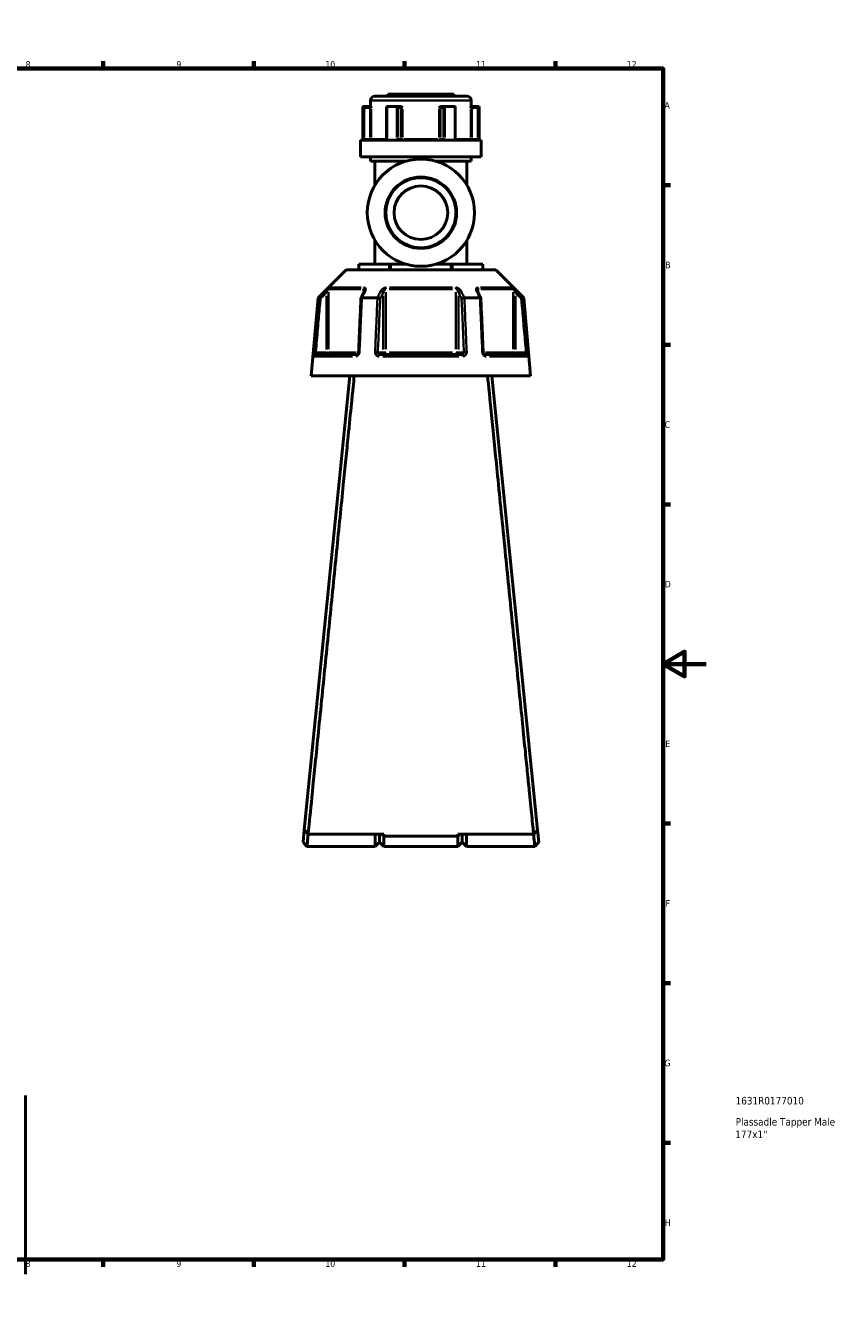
# Model space of a CAD drawing. Header units: millimetres. Extents: x 0 to 904, y 0 to 959.
# Tile 5 of 10: x 525 to 904, y 0 to 594. Entities that reach past the tile are written whole.
import ezdxf

# ---------------------------------------------------------------- set-up
doc = ezdxf.new("R2010")
doc.units = ezdxf.units.MM
for name, color, linetype, lineweight in [('Border (ANSI)', 7, 'Continuous', 70), ('Title (ISO)', 7, 'Continuous', 50), ('Visible (ANSI)', 7, 'Continuous', 50), ('Visible Narrow (ANSI)', 7, 'Continuous', 35)]:
    doc.layers.add(name, color=color, linetype=linetype, lineweight=lineweight)
doc.styles.add('Note Text (ANSI)', font='tahoma.ttf')
doc.styles.add('Note Text (ISO)', font='tahoma.ttf')

# ---------------------------------------------------------------- blocks, each defined once
blk = doc.blocks.new('Borders Default Border')
at = {"layer": 'Border (ANSI)'}
for p, q in [((70.08, 574), (70.08, 577.45)), ((140.17, 574), (140.17, 577.45)), ((210.25, 574), (210.25, 577.45)), ((280.33, 574), (280.33, 577.45)), ((350.42, 574), (350.42, 577.45)), ((490.58, 574), (490.58, 577.45)), ((560.67, 574), (560.67, 577.45)), ((630.75, 574), (630.75, 577.45)), ((700.83, 574), (700.83, 577.45)), ((770.92, 574), (770.92, 577.45)), ((20, 519.75), (16.55, 519.75)), ((821, 519.75), (824.45, 519.75)), ((20, 445.5), (16.55, 445.5)), ((821, 445.5), (824.45, 445.5)), ((20, 371.25), (16.55, 371.25)), ((821, 371.25), (824.45, 371.25)), ((20, 222.75), (16.55, 222.75)), ((821, 222.75), (824.45, 222.75)), ((20, 148.5), (16.55, 148.5)), ((821, 148.5), (824.45, 148.5)), ((20, 74.25), (16.55, 74.25)), ((821, 74.25), (824.45, 74.25)), ((70.08, 20), (70.08, 16.55)), ((140.17, 20), (140.17, 16.55)), ((210.25, 20), (210.25, 16.55)), ((280.33, 20), (280.33, 16.55)), ((350.42, 20), (350.42, 16.55)), ((490.58, 20), (490.58, 16.55)), ((560.67, 20), (560.67, 16.55)), ((630.75, 20), (630.75, 16.55)), ((700.83, 20), (700.83, 16.55)), ((770.92, 20), (770.92, 16.55))]:
    blk.add_line(p, q, dxfattribs=at)
at = {"layer": 'Border (ANSI)', "flags": 128}
for points in [[(420.5, 594), (420.5, 574), (414.73, 584), (426.27, 584), (420.5, 574)], [(20, 20), (20, 574), (821, 574), (821, 20), (20, 20)], [(0, 297), (20, 297), (10, 302.77), (10, 291.23), (20, 297)], [(841, 297), (821, 297), (831, 302.77), (831, 291.23), (821, 297)], [(420.5, 0), (420.5, 20), (414.73, 10), (426.27, 10), (420.5, 20)]]:
    blk.add_lwpolyline(points, dxfattribs=at)
at = {"layer": 'Border (ANSI)', "attachment_point": 7, "style": 'Note Text (ANSI)'}
for s, insert, char_height in [('1', (34.35, 574.4), 3.05), ('2', (104.2, 574.4), 3.05), ('3', (174.26, 574.34), 3.05), ('4', (244.23, 574.4), 3.05), ('5', (314.48, 574.34), 3.05), ('6', (384.49, 574.34), 3.05), ('7', (454.6, 574.4), 3.05), ('8', (524.63, 574.33), 3.05), ('9', (594.7, 574.34), 3.05), ('10', (663.96, 574.34), 3.048), ('11', (734.04, 574.4), 3.048), ('12', (804.13, 574.4), 3.048), ('A', (16.78, 555.35), 3.05), ('A', (821.63, 555.35), 3.05), ('B', (17.15, 481.1), 3.05), ('B', (821.99, 481.1), 3.05), ('C', (16.95, 406.8), 3.05), ('C', (821.8, 406.8), 3.05), ('D', (16.96, 332.6), 3.05), ('D', (821.81, 332.6), 3.05), ('E', (17.21, 258.35), 3.05), ('E', (822.05, 258.35), 3.05), ('F', (17.29, 184.1), 3.05), ('F', (822.14, 184.1), 3.05), ('G', (16.81, 109.79), 3.05), ('G', (821.66, 109.79), 3.05), ('H', (16.97, 35.6), 3.05), ('H', (821.81, 35.6), 3.05), ('1', (34.35, 16.55), 3.05), ('2', (104.2, 16.55), 3.05), ('3', (174.26, 16.49), 3.05), ('4', (244.23, 16.55), 3.05), ('5', (314.48, 16.49), 3.05), ('6', (384.49, 16.49), 3.05), ('7', (454.6, 16.55), 3.05), ('8', (524.63, 16.48), 3.05), ('9', (594.7, 16.49), 3.05), ('10', (663.96, 16.49), 3.048), ('11', (734.04, 16.55), 3.048), ('12', (804.13, 16.55), 3.048)]:
    blk.add_mtext(s, dxfattribs=dict(at, insert=insert, char_height=char_height))
blk = doc.blocks.new('Title Blocks ISO')
at = {"layer": 'Title (ISO)', "style": 'Note Text (ISO)'}
for tag, p in [('PART_NUMBER_001', (33.69, 72.11)), ('DESCRIPTION_001', (33.74, 62.29)), ('DESCRIPTION_002', (33.56, 56.45))]:
    blk.add_attdef(tag, p, '', height=3.5, dxfattribs=at)

msp = doc.modelspace()

# ---------------------------------------------------------------- linework, layer by layer
at = {"layer": 'Visible (ANSI)'}
for p, q in [((684.973, 559.08), (684.973, 556.28)), ((686.973, 561.08), (729.813, 561.08)), ((693.093, 562.08), (723.693, 562.08)), ((693.093, 562.08), (693.093, 561.08)), ((723.693, 562.08), (723.693, 561.08)), ((731.813, 559.08), (731.813, 556.28)), ((681.343, 556.28), (681.464, 556.28)), ((681.343, 556.28), (681.343, 540.68)), ((684.739, 556.28), (681.464, 556.28)), ((681.469, 556.278), (681.966, 555.78)), ((685.121, 556.28), (684.739, 556.28)), ((692.462, 556.03), (692.462, 541.18)), ((692.711, 556.28), (697.145, 556.28)), ((698.783, 556.28), (697.145, 556.28)), ((699.04, 556.28), (698.783, 556.28)), ((718.002, 556.28), (717.745, 556.28)), ((719.64, 556.28), (718.002, 556.28)), ((719.64, 556.28), (724.074, 556.28)), ((724.323, 541.18), (724.323, 556.03)), ((732.046, 556.28), (731.664, 556.28)), ((735.321, 556.28), (732.046, 556.28)), ((735.317, 556.278), (734.819, 555.78)), ((735.321, 556.28), (735.443, 556.28)), ((735.443, 556.28), (735.443, 540.68)), ((680.343, 540.68), (736.443, 540.68)), ((680.343, 540.68), (680.343, 532.88)), ((736.443, 540.68), (736.443, 532.88)), ((680.343, 532.88), (736.443, 532.88)), ((684.973, 532.88), (684.973, 530.88)), ((684.973, 530.88), (701.447, 530.88)), ((686.973, 530.88), (686.973, 519.698)), ((715.338, 530.88), (731.813, 530.88)), ((729.813, 530.88), (729.813, 519.698)), ((731.813, 532.88), (731.813, 530.88)), ((686.973, 494.162), (686.973, 482.98)), ((729.813, 494.162), (729.813, 482.98)), ((679.579, 482.98), (679.713, 482.98)), ((679.579, 482.98), (679.579, 480.38)), ((679.713, 482.98), (693.62, 482.98)), ((693.62, 482.98), (694.486, 482.98)), ((694.486, 482.98), (701.447, 482.98)), ((715.338, 482.98), (722.299, 482.98)), ((722.299, 482.98), (723.165, 482.98)), ((723.165, 482.98), (737.072, 482.98)), ((737.072, 482.98), (737.206, 482.98)), ((737.206, 480.38), (737.206, 482.98)), ((673.577, 480.38), (660.577, 467.38)), ((673.577, 480.38), (743.208, 480.38)), ((743.208, 480.38), (756.208, 467.38)), ((660.577, 467.38), (657.393, 430.98)), ((660.577, 467.38), (660.759, 467.38)), ((680.972, 467.38), (688.18, 467.38)), ((728.606, 467.38), (735.814, 467.38)), ((756.027, 467.38), (756.208, 467.38)), ((756.208, 467.38), (759.393, 430.98)), ((659.563, 440.98), (678.695, 440.98)), ((689.261, 440.98), (727.525, 440.98)), ((738.09, 440.98), (757.222, 440.98)), ((675.393, 430.98), (654.171, 219.824)), ((657.393, 430.98), (759.393, 430.98)), ((762.614, 219.824), (741.393, 430.98)), ((654.171, 219.824), (653.593, 214.071)), ((763.193, 214.071), (762.614, 219.824)), ((655.393, 212.08), (653.593, 214.07)), ((691.143, 217.806), (655.968, 217.806)), ((687.143, 212.08), (687.143, 217.806)), ((689.143, 214.08), (687.143, 212.08)), ((689.143, 217.806), (689.143, 214.08)), ((689.143, 214.08), (689.143, 217.806)), ((689.143, 214.08), (691.143, 212.08)), ((690.244, 217.806), (691.143, 216.946)), ((691.143, 217.806), (691.143, 216.946)), ((691.143, 216.946), (691.143, 212.08)), ((725.643, 216.946), (691.143, 216.946)), ((760.817, 217.806), (725.643, 217.806)), ((726.541, 217.806), (725.643, 216.946)), ((725.643, 216.946), (725.643, 217.806)), ((725.643, 212.08), (725.643, 216.946)), ((727.643, 214.08), (725.643, 212.08)), ((727.643, 214.08), (727.643, 217.806)), ((727.643, 217.806), (727.643, 214.08)), ((727.643, 214.08), (729.643, 212.08)), ((729.643, 217.806), (729.643, 212.08)), ((763.193, 214.07), (761.393, 212.08)), ((687.143, 212.08), (655.393, 212.08)), ((725.643, 212.08), (691.143, 212.08)), ((761.393, 212.08), (729.643, 212.08)), ((524.582, 13.216), (524.582, 96.201))]:
    msp.add_line(p, q, dxfattribs=at)
for radius in [24.937, 16.624, 12.468]:
    msp.add_circle((708.393, 506.93), radius, dxfattribs=at)
for centre, start, end in [((686.973, 559.08), 90, 180), ((729.813, 559.08), 0, 90)]:
    msp.add_arc(centre, 2, start, end, dxfattribs=at)
for centre, major_axis, ratio, start_param, end_param in [((692.962, 555.78), (-0.433, 0.433), 0.5773503, 5.8561584, 6.8067841), ((697.397, 555.78), (0.433, -0.433), 0.5773503, 1.0471976, 2.521422), ((719.389, 555.78), (-0.433, -0.433), 0.5773503, 3.7617633, 5.2359878), ((723.823, 555.78), (0.433, 0.433), 0.5773503, 5.7595865, 6.7102122), ((6602.57, -11004.012), (197.434, -16192.869), 0.5090208, 3.9187026, 3.9189559), ((-5112.083, -10859.456), (195.814, 15988.843), 0.5090604, 5.5058481, 5.5061046)]:
    msp.add_ellipse(centre, major_axis=major_axis, ratio=ratio, start_param=start_param, end_param=end_param, dxfattribs=at)
for points in [[(681.464, 556.28), (681.466, 556.28), (681.467, 556.279), (681.469, 556.278)], [(692.672, 556.278), (692.685, 556.279), (692.698, 556.28), (692.711, 556.28)], [(697.145, 556.28), (697.16, 556.28), (697.175, 556.279), (697.189, 556.278)], [(719.596, 556.278), (719.611, 556.279), (719.625, 556.28), (719.64, 556.28)], [(724.074, 556.28), (724.087, 556.28), (724.1, 556.279), (724.113, 556.278)], [(735.317, 556.278), (735.318, 556.279), (735.32, 556.28), (735.321, 556.28)], [(660.759, 467.38), (660.759, 467.38), (660.76, 467.38), (660.761, 467.379)], [(680.951, 467.379), (680.958, 467.38), (680.965, 467.38), (680.972, 467.38)], [(688.18, 467.38), (688.187, 467.38), (688.195, 467.38), (688.203, 467.379)], [(728.582, 467.379), (728.59, 467.38), (728.598, 467.38), (728.606, 467.38)], [(735.814, 467.38), (735.821, 467.38), (735.828, 467.38), (735.835, 467.379)], [(756.024, 467.379), (756.025, 467.38), (756.026, 467.38), (756.027, 467.38)]]:
    msp.add_open_spline(points, degree=3, dxfattribs=at)
for points, knots in [([(685.121, 556.28), (685.131, 556.28), (685.141, 556.263), (685.165, 556.193), (685.178, 556.132), (685.204, 555.987), (685.218, 555.886), (685.233, 555.781), (685.233, 555.781), (685.233, 555.78)], [0.232327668, 0.232327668, 0.232327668, 0.232327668, 0.253574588, 0.253574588, 0.282658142, 0.282658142, 0.324006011, 0.324006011, 0.324303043, 0.324303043, 0.324303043, 0.324303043]), ([(699.04, 556.28), (699.119, 556.28), (699.197, 556.263), (699.374, 556.193), (699.463, 556.132), (699.64, 555.987), (699.734, 555.886), (699.83, 555.781), (699.831, 555.781), (699.832, 555.78)], [0.232327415, 0.232327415, 0.232327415, 0.232327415, 0.25357431, 0.25357431, 0.28265783, 0.28265783, 0.324005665, 0.324005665, 0.324302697, 0.324302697, 0.324302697, 0.324302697]), ([(716.954, 555.78), (716.954, 555.781), (716.955, 555.781), (717.052, 555.886), (717.145, 555.987), (717.322, 556.132), (717.411, 556.193), (717.589, 556.263), (717.667, 556.28), (717.745, 556.28)], [-0.000316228, -0.000316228, -0.000316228, -0.000316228, 0, 0, 0.04401994, 0.04401994, 0.074982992, 0.074982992, 0.097602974, 0.097602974, 0.097602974, 0.097602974]), ([(731.552, 555.78), (731.552, 555.781), (731.552, 555.781), (731.568, 555.886), (731.582, 555.987), (731.608, 556.132), (731.62, 556.193), (731.644, 556.263), (731.654, 556.28), (731.664, 556.28)], [-0.000316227, -0.000316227, -0.000316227, -0.000316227, 0, 0, 0.044019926, 0.044019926, 0.074982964, 0.074982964, 0.097602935, 0.097602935, 0.097602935, 0.097602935]), ([(692.154, 540.68), (692.172, 540.68), (692.192, 540.683), (692.238, 540.702), (692.264, 540.717), (692.319, 540.766), (692.345, 540.797), (692.391, 540.87), (692.411, 540.911), (692.441, 540.999), (692.452, 541.046), (692.461, 541.123), (692.462, 541.151), (692.462, 541.18)], [0.15550734, 0.15550734, 0.15550734, 0.15550734, 0.18703339, 0.18703339, 0.21855943, 0.21855943, 0.24754159, 0.24754159, 0.27351092, 0.27351092, 0.29870161, 0.29870161, 0.31313757, 0.31313757, 0.31313757, 0.31313757]), ([(724.323, 541.18), (724.323, 541.131), (724.328, 541.082), (724.347, 540.988), (724.362, 540.944), (724.397, 540.864), (724.419, 540.828), (724.465, 540.768), (724.489, 540.744), (724.539, 540.706), (724.564, 540.694), (724.602, 540.682), (724.617, 540.68), (724.631, 540.68)], [0.63121767, 0.63121767, 0.63121767, 0.63121767, 0.65617603, 0.65617603, 0.68120928, 0.68120928, 0.70660327, 0.70660327, 0.73320671, 0.73320671, 0.76378088, 0.76378088, 0.78884788, 0.78884788, 0.78884788, 0.78884788]), ([(682.146, 470.631), (682.146, 470.617), (682.145, 470.596), (682.138, 470.546), (682.133, 470.516), (682.118, 470.45), (682.107, 470.413), (682.081, 470.334), (682.066, 470.292), (682.029, 470.204), (682.008, 470.158), (681.984, 470.11)], [0.20265986, 0.20265986, 0.20265986, 0.20265986, 0.23121109, 0.23121109, 0.25976233, 0.25976233, 0.28831356, 0.28831356, 0.3168648, 0.3168648, 0.34541603, 0.34541603, 0.34541603, 0.34541603]), ([(734.801, 470.11), (734.777, 470.158), (734.756, 470.204), (734.72, 470.292), (734.704, 470.334), (734.678, 470.413), (734.668, 470.45), (734.652, 470.516), (734.647, 470.546), (734.641, 470.596), (734.64, 470.617), (734.64, 470.631)], [0, 0, 0, 0, 0.02855139, 0.02855139, 0.05710278, 0.05710278, 0.08565416, 0.08565416, 0.11420555, 0.11420555, 0.14275694, 0.14275694, 0.14275694, 0.14275694]), ([(661.721, 466.93), (661.72, 466.931), (661.719, 466.932), (661.599, 466.988), (661.481, 467.043), (661.26, 467.146), (661.158, 467.194), (660.982, 467.276), (660.908, 467.31), (660.803, 467.36), (660.771, 467.375), (660.761, 467.379)], [-0.15367829, -0.15367829, -0.15367829, -0.15367829, -0.15320302, -0.15320302, -0.11407622, -0.11407622, -0.07545867, -0.07545867, -0.03695852, -0.03695852, 0, 0, 0, 0]), ([(680.515, 467.156), (680.442, 465.481), (680.368, 463.805), (680.221, 460.454), (680.147, 458.779), (680, 455.428), (679.927, 453.752), (679.78, 450.401), (679.706, 448.726), (679.559, 445.375), (679.485, 443.699), (679.412, 442.024)], [0.5667474, 0.5667474, 0.5667474, 0.5667474, 1.0713319, 1.0713319, 1.5759164, 1.5759164, 2.0805009, 2.0805009, 2.5850854, 2.5850854, 3.0896699, 3.0896699, 3.0896699, 3.0896699]), ([(680.951, 467.379), (680.849, 467.375), (680.763, 467.36), (680.622, 467.31), (680.571, 467.276), (680.525, 467.211), (680.517, 467.184), (680.515, 467.156)], [-0.153560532, -0.153560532, -0.153560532, -0.153560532, -0.11651574, -0.11651574, -0.077925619, -0.077925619, -0.05525599, -0.05525599, -0.05525599, -0.05525599]), ([(689.474, 466.93), (689.473, 466.931), (689.472, 466.932), (689.412, 466.988), (689.333, 467.043), (689.145, 467.146), (689.037, 467.194), (688.804, 467.276), (688.679, 467.31), (688.433, 467.36), (688.314, 467.375), (688.203, 467.379)], [-0.15367829, -0.15367829, -0.15367829, -0.15367829, -0.15320316, -0.15320316, -0.11407628, -0.11407628, -0.07545892, -0.07545892, -0.03695858, -0.03695858, 0, 0, 0, 0]), ([(728.582, 467.379), (728.471, 467.375), (728.352, 467.36), (728.106, 467.31), (727.982, 467.276), (727.748, 467.194), (727.64, 467.146), (727.452, 467.043), (727.373, 466.988), (727.313, 466.932), (727.312, 466.931), (727.312, 466.93)], [-0.15356055, -0.15356055, -0.15356055, -0.15356055, -0.11651575, -0.11651575, -0.0779256, -0.0779256, -0.03921815, -0.03921815, 0, 0, 0.00047625, 0.00047625, 0.00047625, 0.00047625]), ([(736.27, 467.156), (736.269, 467.184), (736.26, 467.211), (736.215, 467.276), (736.164, 467.31), (736.023, 467.36), (735.936, 467.375), (735.835, 467.379)], [-0.098075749, -0.098075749, -0.098075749, -0.098075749, -0.075458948, -0.075458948, -0.036958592, -0.036958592, 0, 0, 0, 0]), ([(737.373, 442.024), (737.3, 443.699), (737.226, 445.375), (737.079, 448.726), (737.006, 450.401), (736.859, 453.752), (736.785, 455.428), (736.638, 458.779), (736.564, 460.454), (736.417, 463.805), (736.344, 465.481), (736.27, 467.156)], [1.2046153, 1.2046153, 1.2046153, 1.2046153, 1.7091998, 1.7091998, 2.2137843, 2.2137843, 2.7183688, 2.7183688, 3.2229534, 3.2229534, 3.7275379, 3.7275379, 3.7275379, 3.7275379]), ([(755.064, 466.93), (755.065, 466.931), (755.067, 466.932), (755.187, 466.988), (755.304, 467.043), (755.525, 467.146), (755.627, 467.194), (755.804, 467.276), (755.877, 467.31), (755.982, 467.36), (756.014, 467.375), (756.024, 467.379)], [-0.00047638, -0.00047638, -0.00047638, -0.00047638, 0, 0, 0.03921808, 0.03921808, 0.07792572, 0.07792572, 0.11651568, 0.11651568, 0.15356042, 0.15356042, 0.15356042, 0.15356042]), ([(679.412, 442.024), (679.408, 441.925), (679.393, 441.824), (679.344, 441.633), (679.31, 441.542), (679.228, 441.378), (679.181, 441.304), (679.079, 441.179), (679.026, 441.128), (678.919, 441.048), (678.866, 441.021), (678.772, 440.986), (678.731, 440.98), (678.695, 440.98)], [0, 0, 0, 0, 0.05067005, 0.05067005, 0.10084685, 0.10084685, 0.1507669, 0.1507669, 0.20138762, 0.20138762, 0.25586434, 0.25586434, 0.31481094, 0.31481094, 0.31481094, 0.31481094]), ([(738.09, 440.98), (738.052, 440.98), (738.008, 440.987), (737.901, 441.029), (737.838, 441.065), (737.718, 441.167), (737.662, 441.228), (737.562, 441.37), (737.518, 441.45), (737.445, 441.624), (737.417, 441.718), (737.385, 441.884), (737.377, 441.954), (737.373, 442.024)], [0, 0, 0, 0, 0.06296271, 0.06296271, 0.12592542, 0.12592542, 0.17893056, 0.17893056, 0.22915943, 0.22915943, 0.27910739, 0.27910739, 0.31481354, 0.31481354, 0.31481354, 0.31481354]), ([(655.968, 217.806), (656.17, 219.807), (656.6, 224.081), (657.814, 236.141), (658.565, 243.604), (660.391, 261.745), (661.483, 272.605), (663.688, 294.525), (664.779, 305.372), (665.885, 316.378), (666.438, 321.881), (666.995, 327.423), (668.104, 338.459), (668.656, 343.954), (669.743, 354.771), (670.278, 360.093), (671.317, 370.444), (671.822, 375.473), (672.718, 384.399), (673.115, 388.352), (673.873, 395.9), (674.234, 399.494), (675.151, 408.632), (675.668, 413.778), (676.382, 420.9), (676.626, 423.333), (677.055, 427.607), (677.24, 429.449), (677.394, 430.98)], [0.1557141, 0.1557141, 0.1557141, 0.1557141, 0.5088597, 0.5088597, 0.8329778, 0.8329778, 1.1791536, 1.1791536, 1.4806404, 1.4806404, 1.4806404, 1.6313839, 1.6313839, 1.7821273, 1.7821273, 1.9328707, 1.9328707, 2.0836142, 2.0836142, 2.2117461, 2.2117461, 2.339878, 2.339878, 2.5577023, 2.5577023, 2.6911519, 2.6911519, 2.8246015, 2.8246015, 2.8246015, 2.8246015]), ([(739.392, 430.98), (739.821, 426.698), (740.498, 419.954), (742.135, 403.643), (743.044, 394.583), (745.139, 373.719), (746.339, 361.771), (748.672, 338.546), (749.794, 327.384), (750.9, 316.378), (751.454, 310.875), (752.003, 305.411), (753.081, 294.685), (753.611, 289.423), (754.637, 279.219), (755.134, 274.278), (756.084, 264.828), (756.538, 260.319), (757.328, 252.471), (757.671, 249.059), (758.314, 242.674), (758.613, 239.702), (759.354, 232.339), (759.749, 228.412), (760.256, 223.375), (760.419, 221.763), (760.662, 219.343), (760.752, 218.456), (760.817, 217.806)], [-2.8246015, -2.8246015, -2.8246015, -2.8246015, -2.4512661, -2.4512661, -2.1279702, -2.1279702, -1.7821273, -1.7821273, -1.4806404, -1.4806404, -1.4806404, -1.329897, -1.329897, -1.1791536, -1.1791536, -1.0284101, -1.0284101, -0.8776667, -0.8776667, -0.7495348, -0.7495348, -0.6214029, -0.6214029, -0.4035786, -0.4035786, -0.2704136, -0.2704136, -0.1557141, -0.1557141, -0.1557141, -0.1557141]), ([(655.968, 217.806), (655.669, 218.142), (655.369, 218.479), (654.77, 219.151), (654.471, 219.488), (654.171, 219.824)], [-0.27027253, -0.27027253, -0.27027253, -0.27027253, -0.13514386, -0.13514386, 0, 0, 0, 0]), ([(762.614, 219.824), (762.315, 219.488), (762.015, 219.151), (761.416, 218.479), (761.117, 218.142), (760.817, 217.806)], [-0.27027244, -0.27027244, -0.27027244, -0.27027244, -0.13512845, -0.13512845, 0, 0, 0, 0]), ([(655.393, 212.081), (655.393, 212.082), (655.418, 212.324), (655.535, 213.472), (655.651, 214.613), (655.856, 216.63), (655.914, 217.201), (655.975, 217.806)], [-3.14159265, -3.14159265, -3.14159265, -3.14159265, -2.80157914, -2.80157914, -2.32006742, -2.32006742, -2.14962155, -2.14962155, -2.14962155, -2.14962155]), ([(760.81, 217.806), (760.872, 217.201), (760.929, 216.63), (761.134, 214.613), (761.251, 213.472), (761.368, 212.324), (761.392, 212.082), (761.393, 212.081)], [2.14962155, 2.14962155, 2.14962155, 2.14962155, 2.32006742, 2.32006742, 2.80157914, 2.80157914, 3.14159265, 3.14159265, 3.14159265, 3.14159265])]:
    msp.add_open_spline(points, degree=3, knots=knots, dxfattribs=at)
at = {"layer": 'Visible Narrow (ANSI)'}
for p, q in [((731.524, 559.08), (685.261, 559.08)), ((681.469, 555.523), (681.469, 541.935)), ((681.966, 541.91), (681.966, 555.05)), ((682.105, 555.78), (684.6, 555.78)), ((684.739, 556.278), (684.739, 555.819)), ((684.739, 555.05), (684.739, 541.91)), ((684.775, 555.78), (685.227, 555.78)), ((685.233, 541.91), (685.233, 555.05)), ((692.672, 541.935), (692.672, 555.523)), ((697.189, 555.523), (697.189, 541.935)), ((697.83, 541.91), (697.83, 555.05)), ((697.899, 555.78), (699.147, 555.78)), ((699.216, 555.05), (699.216, 541.91)), ((699.235, 555.78), (699.798, 555.78)), ((699.832, 541.91), (699.832, 555.05)), ((716.954, 555.05), (716.954, 541.91)), ((716.987, 555.78), (717.551, 555.78)), ((717.569, 541.91), (717.569, 555.05)), ((717.639, 555.78), (718.886, 555.78)), ((718.956, 555.05), (718.956, 541.91)), ((719.596, 541.935), (719.596, 555.523)), ((724.113, 555.523), (724.113, 541.935)), ((731.552, 555.05), (731.552, 541.91)), ((731.558, 555.78), (732.011, 555.78)), ((732.046, 555.819), (732.046, 556.278)), ((732.046, 541.91), (732.046, 555.05)), ((732.185, 555.78), (734.68, 555.78)), ((734.819, 555.05), (734.819, 541.91)), ((735.317, 541.935), (735.317, 555.523)), ((681.93, 541.18), (681.474, 541.18)), ((684.6, 541.18), (682.105, 541.18)), ((684.739, 541.141), (684.739, 540.681)), ((685.227, 541.18), (684.775, 541.18)), ((685.364, 541.18), (691.894, 541.18)), ((692.653, 541.18), (692.463, 541.18)), ((697.81, 541.18), (697.224, 541.18)), ((699.147, 541.18), (697.899, 541.18)), ((699.798, 541.18), (699.235, 541.18)), ((700.653, 541.18), (716.132, 541.18)), ((717.551, 541.18), (716.987, 541.18)), ((718.886, 541.18), (717.639, 541.18)), ((719.562, 541.18), (718.975, 541.18)), ((724.322, 541.18), (724.132, 541.18)), ((724.892, 541.18), (731.421, 541.18)), ((732.011, 541.18), (731.558, 541.18)), ((732.046, 540.681), (732.046, 541.141)), ((734.68, 541.18), (732.185, 541.18)), ((735.312, 541.18), (734.856, 541.18)), ((679.713, 480.51), (679.713, 482.85)), ((693.62, 482.85), (693.62, 480.51)), ((694.486, 480.51), (694.486, 482.85)), ((722.299, 482.85), (722.299, 480.51)), ((723.165, 480.51), (723.165, 482.85)), ((737.072, 482.85), (737.072, 480.51)), ((663.766, 470.363), (664.411, 469.715)), ((665.455, 443.452), (665.455, 469.959)), ((680.461, 471.431), (665.716, 471.431)), ((666.005, 472.138), (680.65, 472.138)), ((681.76, 471.343), (681.76, 469.753)), ((692.087, 443.452), (692.087, 469.959)), ((723.137, 471.431), (693.648, 471.431)), ((693.748, 472.138), (723.038, 472.138)), ((724.698, 469.959), (724.698, 443.452)), ((735.025, 469.753), (735.025, 471.343)), ((736.135, 472.138), (750.781, 472.138)), ((751.069, 471.431), (736.324, 471.431)), ((751.331, 469.959), (751.331, 443.452)), ((752.374, 469.715), (753.02, 470.363)), ((664.464, 468.278), (664.464, 443.364)), ((690.845, 468.278), (690.845, 443.364)), ((725.94, 443.364), (725.94, 468.278)), ((752.321, 443.364), (752.321, 468.278)), ((659.457, 441.986), (658.547, 442.066)), ((676.52, 440.067), (658.863, 440.067)), ((664.217, 441.98), (659.777, 441.98)), ((664.464, 441.901), (664.464, 440.983)), ((665.442, 441.98), (664.536, 441.98)), ((665.69, 441.98), (678.298, 441.98)), ((690.722, 441.98), (688.502, 441.98)), ((726.05, 440.067), (690.736, 440.067)), ((692.02, 441.98), (690.883, 441.98)), ((693.648, 441.98), (723.137, 441.98)), ((725.902, 441.98), (724.765, 441.98)), ((728.284, 441.98), (726.064, 441.98)), ((738.487, 441.98), (751.096, 441.98)), ((757.922, 440.067), (740.265, 440.067)), ((752.25, 441.98), (751.343, 441.98)), ((752.321, 440.983), (752.321, 441.901)), ((757.008, 441.98), (752.568, 441.98)), ((758.239, 442.066), (757.329, 441.986))]:
    msp.add_line(p, q, dxfattribs=at)
msp.add_circle((708.393, 506.93), 16.125, dxfattribs=at)
for centre, major_axis, ratio, start_param, end_param in [((698.783, 555.78), (0, 0.5), 0.8660254, 4.7909288, 6.2046455), ((718.002, 555.78), (0, 0.5), 0.8660254, 0.0785398, 1.4922565), ((684.739, 541.18), (0, -0.5), 0.9888629, 0.0785398, 1.4922565), ((699.649, 541.18), (0, -0.5), 0.8660254, 4.7909288, 6.2046455), ((699.649, 541.18), (0, -0.5), 0.3655414, 0.0785398, 1.4922565), ((717.136, 541.18), (0, -0.5), 0.3655414, 4.7909288, 6.2046455), ((717.136, 541.18), (0, -0.5), 0.8660254, 0.0785398, 1.4922565), ((732.046, 541.18), (0, -0.5), 0.9888629, 4.7909288, 6.2046455), ((666.445, 471.431), (0, -1), 0.9904959, 3.9662607, 4.6731191), ((682.374, 471.431), (0, 1), 0.6143631, 0.8246681, 1.5315264), ((682.878, 469.662), (-0.894, 0.449), 0.6136988, 5.5048942, 6.2422226), ((689.979, 469.662), (-0.894, 0.449), 0.6136988, 3.9026286, 5.2571626), ((692.463, 471.431), (0, -1), 0.3761328, 3.9662607, 4.6731191), ((724.322, 471.431), (0, 1), 0.3761328, 4.7516589, 5.4585172), ((726.806, 469.662), (-0.894, -0.449), 0.6136988, 4.1676154, 5.5221494), ((733.908, 469.662), (0.894, 0.449), 0.6136988, 0.0409627, 0.7782911), ((734.411, 471.431), (0, -1), 0.6143631, 1.6100662, 2.3169246), ((750.34, 471.431), (0, 1), 0.9904959, 4.7516589, 5.4585172), ((659.563, 439.98), (0, 1), 0.992287, 0.0741765, 1.4093534), ((664.464, 441.98), (0, -1), 0.9904959, 0.0785398, 1.4922565), ((678.695, 439.98), (0, 1), 0.6034974, 0.0741765, 1.4093534), ((680.411, 441.98), (-0.999, 0.044), 0.0757423, 5.369153, 6.2350783), ((687.512, 441.98), (0.999, -0.044), 0.0757423, 0.5996329, 1.9382948), ((689.261, 439.98), (0, 1), 0.3887896, 0.0741765, 1.4093534), ((691.711, 441.98), (0, -1), 0.8660254, 4.7909288, 6.2046455), ((691.711, 441.98), (0, -1), 0.3761328, 0.0785398, 1.4922565), ((725.074, 441.98), (0, -1), 0.3761328, 4.7909288, 6.2046455), ((725.074, 441.98), (0, -1), 0.8660254, 0.0785398, 1.4922565), ((727.525, 439.98), (0, 1), 0.3887896, 4.8738319, 6.2090088), ((729.273, 441.98), (0.999, 0.044), 0.0757423, 1.2032978, 2.5419597), ((736.374, 441.98), (0.999, 0.044), 0.0757423, 0.048107, 0.9140323), ((738.09, 439.98), (0, 1), 0.6034974, 4.8738319, 6.2090088), ((752.321, 441.98), (0, -1), 0.9904959, 4.7909288, 6.2046455), ((757.222, 439.98), (0, 1), 0.992287, 4.8738319, 6.2090088)]:
    msp.add_ellipse(centre, major_axis=major_axis, ratio=ratio, start_param=start_param, end_param=end_param, dxfattribs=at)
for points, knots in [([(681.469, 541.18), (681.469, 541.115), (681.469, 541.051), (681.473, 540.886), (681.476, 540.788), (681.482, 540.691), (681.482, 540.686), (681.482, 540.68)], [0.631217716, 0.631217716, 0.631217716, 0.631217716, 0.650599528, 0.650599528, 0.681610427, 0.681610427, 0.683597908, 0.683597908, 0.683597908, 0.683597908]), ([(682.082, 540.68), (682.076, 540.68), (682.07, 540.682), (682.041, 540.698), (682.022, 540.733), (681.995, 540.828), (681.985, 540.88), (681.974, 540.984), (681.97, 541.033), (681.967, 541.115), (681.966, 541.148), (681.966, 541.18)], [-0.788848, -0.788848, -0.788848, -0.788848, -0.77433301, -0.77433301, -0.7219246, -0.7219246, -0.68161043, -0.68161043, -0.65059953, -0.65059953, -0.63121772, -0.63121772, -0.63121772, -0.63121772]), ([(692.56, 540.68), (692.592, 540.746), (692.618, 540.817), (692.66, 540.985), (692.672, 541.082), (692.672, 541.18)], [0.26075738, 0.26075738, 0.26075738, 0.26075738, 0.283829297, 0.283829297, 0.313137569, 0.313137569, 0.313137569, 0.313137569]), ([(697.189, 541.18), (697.189, 541.115), (697.195, 541.051), (697.225, 540.886), (697.259, 540.788), (697.308, 540.691), (697.311, 540.686), (697.314, 540.68)], [0.631217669, 0.631217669, 0.631217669, 0.631217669, 0.650604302, 0.650604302, 0.681622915, 0.681622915, 0.68359785, 0.68359785, 0.68359785, 0.68359785]), ([(698.321, 540.68), (698.297, 540.68), (698.273, 540.682), (698.164, 540.697), (698.082, 540.733), (697.964, 540.828), (697.921, 540.88), (697.865, 540.984), (697.848, 541.033), (697.833, 541.115), (697.83, 541.148), (697.83, 541.18)], [-0.7888479, -0.7888479, -0.7888479, -0.7888479, -0.77436857, -0.77436857, -0.72194711, -0.72194711, -0.68162292, -0.68162292, -0.6506043, -0.6506043, -0.63121767, -0.63121767, -0.63121767, -0.63121767]), ([(718.956, 541.18), (718.956, 541.148), (718.953, 541.115), (718.937, 541.033), (718.92, 540.984), (718.864, 540.88), (718.821, 540.828), (718.703, 540.733), (718.622, 540.697), (718.513, 540.682), (718.489, 540.68), (718.465, 540.68)], [0, 0, 0, 0, 0.01938647, 0.01938647, 0.05040482, 0.05040482, 0.09072868, 0.09072868, 0.14314969, 0.14314969, 0.15763024, 0.15763024, 0.15763024, 0.15763024]), ([(719.471, 540.68), (719.474, 540.686), (719.477, 540.691), (719.527, 540.788), (719.56, 540.886), (719.59, 541.051), (719.596, 541.115), (719.596, 541.18)], [-0.05238018, -0.05238018, -0.05238018, -0.05238018, -0.050404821, -0.050404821, -0.01938647, -0.01938647, 0, 0, 0, 0]), ([(724.113, 541.18), (724.113, 541.115), (724.119, 541.051), (724.146, 540.886), (724.175, 540.787), (724.219, 540.691), (724.222, 540.686), (724.225, 540.68)], [0.631217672, 0.631217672, 0.631217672, 0.631217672, 0.650606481, 0.650606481, 0.681628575, 0.681628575, 0.683597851, 0.683597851, 0.683597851, 0.683597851]), ([(734.819, 541.18), (734.819, 541.148), (734.818, 541.115), (734.815, 541.033), (734.812, 540.984), (734.8, 540.88), (734.791, 540.828), (734.764, 540.733), (734.744, 540.697), (734.716, 540.682), (734.709, 540.68), (734.703, 540.68)], [0, 0, 0, 0, 0.01938879, 0.01938879, 0.05041085, 0.05041085, 0.09073953, 0.09073953, 0.14316681, 0.14316681, 0.15763021, 0.15763021, 0.15763021, 0.15763021]), ([(735.303, 540.68), (735.303, 540.686), (735.304, 540.691), (735.309, 540.787), (735.313, 540.886), (735.316, 541.051), (735.317, 541.115), (735.317, 541.18)], [-0.052380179, -0.052380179, -0.052380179, -0.052380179, -0.050410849, -0.050410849, -0.019388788, -0.019388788, 0, 0, 0, 0]), ([(663.76, 470.369), (663.529, 470.138), (663.297, 469.908), (663.065, 469.677), (662.296, 468.911), (661.528, 468.146), (660.759, 467.38)], [-0.97913562, -0.97913562, -0.97913562, -0.97913562, -0.8811041, -0.8811041, -0.8811041, -0.55558139, -0.55558139, -0.55558139, -0.55558139]), ([(661.721, 466.93), (662.404, 467.61), (663.087, 468.29), (663.77, 468.97), (664.001, 469.201), (664.233, 469.431), (664.464, 469.662)], [0.59204817, 0.59204817, 0.59204817, 0.59204817, 0.8811041, 0.8811041, 0.8811041, 0.97913562, 0.97913562, 0.97913562, 0.97913562]), ([(665.745, 472.138), (665.713, 472.138), (665.639, 472.095), (665.308, 471.845), (664.952, 471.521), (664.318, 470.919), (664.037, 470.645), (663.76, 470.369)], [-0.34541645, -0.34541645, -0.34541645, -0.34541645, -0.27620858, -0.27620858, -0.11734182, -0.11734182, 0, 0, 0, 0]), ([(664.464, 469.662), (664.603, 469.938), (664.743, 470.212), (665.06, 470.814), (665.238, 471.138), (665.402, 471.388), (665.439, 471.431), (665.455, 471.431)], [0, 0, 0, 0, 0.11734182, 0.11734182, 0.27620858, 0.27620858, 0.34541645, 0.34541645, 0.34541645, 0.34541645]), ([(680.972, 467.38), (681.355, 468.146), (681.739, 468.911), (682.122, 469.677), (682.238, 469.907), (682.353, 470.138), (682.469, 470.369)], [-2.08568395, -2.08568395, -2.08568395, -2.08568395, -1.76019929, -1.76019929, -1.76019929, -1.66212972, -1.66212972, -1.66212972, -1.66212972]), ([(681.76, 471.431), (681.794, 471.431), (681.826, 471.425), (681.904, 471.395), (681.947, 471.363), (682.031, 471.259), (682.067, 471.179), (682.117, 471.002), (682.132, 470.906), (682.144, 470.748), (682.146, 470.69), (682.146, 470.631)], [0, 0, 0, 0, 0.02585168, 0.02585168, 0.06721438, 0.06721438, 0.12288915, 0.12288915, 0.17445287, 0.17445287, 0.20265986, 0.20265986, 0.20265986, 0.20265986]), ([(682.469, 470.369), (682.58, 470.59), (682.659, 470.809), (682.734, 471.192), (682.742, 471.359), (682.701, 471.613), (682.67, 471.709), (682.567, 471.886), (682.492, 471.966), (682.32, 472.07), (682.234, 472.102), (682.075, 472.132), (682.009, 472.138), (681.94, 472.138)], [-0.34541603, -0.34541603, -0.34541603, -0.34541603, -0.25141662, -0.25141662, -0.17445287, -0.17445287, -0.12288915, -0.12288915, -0.06721438, -0.06721438, -0.02585168, -0.02585168, 0, 0, 0, 0]), ([(689.684, 470.369), (689.568, 470.138), (689.452, 469.908), (689.336, 469.677), (688.95, 468.911), (688.565, 468.146), (688.18, 467.38)], [-2.95876341, -2.95876341, -2.95876341, -2.95876341, -2.8607281, -2.8607281, -2.8607281, -2.53520917, -2.53520917, -2.53520917, -2.53520917]), ([(689.474, 466.93), (689.815, 467.61), (690.156, 468.29), (690.498, 468.97), (690.614, 469.201), (690.729, 469.431), (690.845, 469.662)], [2.57167596, 2.57167596, 2.57167596, 2.57167596, 2.8607281, 2.8607281, 2.8607281, 2.95876341, 2.95876341, 2.95876341, 2.95876341]), ([(692.197, 472.138), (691.995, 472.138), (691.781, 472.101), (691.049, 471.866), (690.595, 471.532), (690.013, 470.919), (689.823, 470.645), (689.684, 470.369)], [-0.34541684, -0.34541684, -0.34541684, -0.34541684, -0.28109054, -0.28109054, -0.11734182, -0.11734182, 0, 0, 0, 0]), ([(690.845, 469.662), (690.914, 469.938), (691.009, 470.212), (691.297, 470.825), (691.522, 471.159), (691.882, 471.394), (691.988, 471.431), (692.087, 471.431)], [0, 0, 0, 0, 0.11734182, 0.11734182, 0.28109054, 0.28109054, 0.34541684, 0.34541684, 0.34541684, 0.34541684]), ([(727.101, 470.369), (726.99, 470.59), (726.845, 470.81), (726.522, 471.193), (726.354, 471.359), (726.035, 471.613), (725.896, 471.709), (725.588, 471.886), (725.417, 471.966), (725.106, 472.07), (724.971, 472.102), (724.752, 472.132), (724.669, 472.138), (724.588, 472.138)], [-0.345416, -0.345416, -0.345416, -0.345416, -0.25131567, -0.25131567, -0.17440412, -0.17440412, -0.12292214, -0.12292214, -0.06721438, -0.06721438, -0.02585168, -0.02585168, 0, 0, 0, 0]), ([(724.698, 471.431), (724.738, 471.431), (724.779, 471.425), (724.886, 471.395), (724.953, 471.363), (725.106, 471.259), (725.191, 471.179), (725.343, 471.002), (725.411, 470.906), (725.569, 470.652), (725.652, 470.486), (725.813, 470.103), (725.885, 469.883), (725.94, 469.662)], [0, 0, 0, 0, 0.02585168, 0.02585168, 0.06721438, 0.06721438, 0.12292214, 0.12292214, 0.17440412, 0.17440412, 0.25131567, 0.25131567, 0.345416, 0.345416, 0.345416, 0.345416]), ([(725.94, 469.662), (726.056, 469.431), (726.172, 469.201), (726.288, 468.97), (726.629, 468.29), (726.97, 467.61), (727.312, 466.93)], [1.66212972, 1.66212972, 1.66212972, 1.66212972, 1.76016503, 1.76016503, 1.76016503, 2.04921716, 2.04921716, 2.04921716, 2.04921716]), ([(728.606, 467.38), (728.22, 468.146), (727.835, 468.911), (727.45, 469.677), (727.334, 469.908), (727.217, 470.138), (727.101, 470.369)], [-2.08568395, -2.08568395, -2.08568395, -2.08568395, -1.76016503, -1.76016503, -1.76016503, -1.66212972, -1.66212972, -1.66212972, -1.66212972]), ([(734.845, 472.138), (734.678, 472.138), (734.532, 472.103), (734.113, 471.873), (734.024, 471.536), (734.088, 470.919), (734.178, 470.645), (734.317, 470.369)], [-0.34541683, -0.34541683, -0.34541683, -0.34541683, -0.28278882, -0.28278882, -0.11734182, -0.11734182, 0, 0, 0, 0]), ([(734.317, 470.369), (734.432, 470.138), (734.547, 469.908), (734.663, 469.677), (735.047, 468.912), (735.43, 468.146), (735.814, 467.38)], [-3.21339424, -3.21339424, -3.21339424, -3.21339424, -3.11539601, -3.11539601, -3.11539601, -2.78984001, -2.78984001, -2.78984001, -2.78984001]), ([(734.64, 470.632), (734.64, 470.928), (734.689, 471.192), (734.871, 471.396), (734.943, 471.431), (735.025, 471.431)], [0.14275694, 0.14275694, 0.14275694, 0.14275694, 0.28278882, 0.28278882, 0.34541683, 0.34541683, 0.34541683, 0.34541683]), ([(753.025, 470.369), (752.802, 470.591), (752.576, 470.812), (752.177, 471.195), (752.002, 471.361), (751.726, 471.614), (751.62, 471.709), (751.415, 471.886), (751.318, 471.966), (751.179, 472.07), (751.129, 472.102), (751.07, 472.132), (751.053, 472.138), (751.041, 472.138)], [-0.34541583, -0.34541583, -0.34541583, -0.34541583, -0.25081718, -0.25081718, -0.17415567, -0.17415567, -0.12305037, -0.12305037, -0.06721438, -0.06721438, -0.02585168, -0.02585168, 0, 0, 0, 0]), ([(751.331, 471.431), (751.337, 471.431), (751.345, 471.425), (751.375, 471.395), (751.399, 471.363), (751.468, 471.259), (751.517, 471.179), (751.619, 471.002), (751.672, 470.907), (751.81, 470.654), (751.897, 470.488), (752.097, 470.105), (752.209, 469.884), (752.321, 469.662)], [0, 0, 0, 0, 0.02585168, 0.02585168, 0.06721438, 0.06721438, 0.12305037, 0.12305037, 0.17415567, 0.17415567, 0.25081718, 0.25081718, 0.34541583, 0.34541583, 0.34541583, 0.34541583]), ([(752.321, 469.662), (752.553, 469.431), (752.784, 469.201), (753.015, 468.97), (753.698, 468.29), (754.381, 467.61), (755.064, 466.93)], [1.66212972, 1.66212972, 1.66212972, 1.66212972, 1.7600899, 1.7600899, 1.7600899, 2.04921716, 2.04921716, 2.04921716, 2.04921716]), ([(756.027, 467.38), (755.258, 468.146), (754.489, 468.912), (753.719, 469.678), (753.488, 469.908), (753.257, 470.138), (753.025, 470.369)], [-2.08568394, -2.08568394, -2.08568394, -2.08568394, -1.7600899, -1.7600899, -1.7600899, -1.66212972, -1.66212972, -1.66212972, -1.66212972]), ([(660.761, 467.379), (660.65, 466.117), (660.539, 464.854), (660.157, 460.507), (659.886, 457.422), (659.615, 454.337), (659.302, 450.765), (658.988, 447.193), (658.629, 443.103), (658.583, 442.585), (658.538, 442.067)], [-3.7455892, -3.7455892, -3.7455892, -3.7455892, -3.3653301, -3.3653301, -2.4363748, -2.4363748, -2.4363748, -1.3606158, -1.3606158, -1.2046153, -1.2046153, -1.2046153, -1.2046153]), ([(659.531, 441.98), (659.576, 442.498), (659.622, 443.016), (659.981, 447.106), (660.294, 450.678), (660.608, 454.25), (660.879, 457.335), (661.15, 460.42), (661.521, 464.646), (661.621, 465.788), (661.721, 466.93)], [1.2046153, 1.2046153, 1.2046153, 1.2046153, 1.3606158, 1.3606158, 2.4363748, 2.4363748, 2.4363748, 3.3653301, 3.3653301, 3.709242, 3.709242, 3.709242, 3.709242]), ([(679.842, 442.067), (679.865, 442.585), (679.888, 443.103), (680.067, 447.193), (680.223, 450.765), (680.38, 454.337), (680.515, 457.422), (680.65, 460.507), (680.84, 464.854), (680.895, 466.117), (680.951, 467.379)], [-3.0896699, -3.0896699, -3.0896699, -3.0896699, -2.9336695, -2.9336695, -1.8579104, -1.8579104, -1.8579104, -0.9289552, -0.9289552, -0.5486961, -0.5486961, -0.5486961, -0.5486961]), ([(688.203, 467.379), (688.147, 466.117), (688.092, 464.854), (687.9, 460.507), (687.764, 457.422), (687.628, 454.337), (687.471, 450.765), (687.314, 447.193), (687.134, 443.103), (687.111, 442.585), (687.088, 442.067)], [-3.7455892, -3.7455892, -3.7455892, -3.7455892, -3.36533, -3.36533, -2.4363748, -2.4363748, -2.4363748, -1.3606157, -1.3606157, -1.2046153, -1.2046153, -1.2046153, -1.2046153]), ([(688.378, 441.98), (688.401, 442.498), (688.424, 443.016), (688.603, 447.106), (688.76, 450.678), (688.917, 454.25), (689.052, 457.335), (689.188, 460.42), (689.374, 464.646), (689.424, 465.788), (689.474, 466.93)], [1.2046153, 1.2046153, 1.2046153, 1.2046153, 1.3606157, 1.3606157, 2.4363748, 2.4363748, 2.4363748, 3.36533, 3.36533, 3.709242, 3.709242, 3.709242, 3.709242]), ([(727.312, 466.93), (727.362, 465.788), (727.412, 464.646), (727.597, 460.42), (727.733, 457.335), (727.868, 454.25), (728.025, 450.678), (728.182, 447.106), (728.362, 443.016), (728.384, 442.498), (728.407, 441.98)], [0.5850433, 0.5850433, 0.5850433, 0.5850433, 0.9289552, 0.9289552, 1.8579104, 1.8579104, 1.8579104, 2.9336695, 2.9336695, 3.0896699, 3.0896699, 3.0896699, 3.0896699]), ([(729.697, 442.067), (729.674, 442.585), (729.652, 443.103), (729.471, 447.193), (729.314, 450.765), (729.157, 454.337), (729.021, 457.422), (728.885, 460.507), (728.694, 464.854), (728.638, 466.117), (728.582, 467.379)], [-3.0896699, -3.0896699, -3.0896699, -3.0896699, -2.9336695, -2.9336695, -1.8579104, -1.8579104, -1.8579104, -0.9289552, -0.9289552, -0.5486961, -0.5486961, -0.5486961, -0.5486961]), ([(735.835, 467.379), (735.89, 466.117), (735.945, 464.854), (736.136, 460.507), (736.271, 457.422), (736.406, 454.337), (736.562, 450.765), (736.719, 447.193), (736.898, 443.103), (736.92, 442.585), (736.943, 442.067)], [-3.7455892, -3.7455892, -3.7455892, -3.7455892, -3.36533, -3.36533, -2.4363747, -2.4363747, -2.4363747, -1.3606157, -1.3606157, -1.2046153, -1.2046153, -1.2046153, -1.2046153]), ([(755.064, 466.93), (755.164, 465.788), (755.264, 464.646), (755.636, 460.42), (755.907, 457.335), (756.177, 454.25), (756.491, 450.678), (756.805, 447.106), (757.164, 443.016), (757.209, 442.498), (757.255, 441.98)], [0.5850433, 0.5850433, 0.5850433, 0.5850433, 0.9289553, 0.9289553, 1.8579105, 1.8579105, 1.8579105, 2.9336696, 2.9336696, 3.0896699, 3.0896699, 3.0896699, 3.0896699]), ([(758.247, 442.067), (758.202, 442.585), (758.156, 443.103), (757.797, 447.193), (757.484, 450.765), (757.17, 454.337), (756.899, 457.422), (756.628, 460.507), (756.246, 464.854), (756.135, 466.117), (756.024, 467.379)], [-3.0896699, -3.0896699, -3.0896699, -3.0896699, -2.9336696, -2.9336696, -1.8579105, -1.8579105, -1.8579105, -0.9289553, -0.9289553, -0.5486961, -0.5486961, -0.5486961, -0.5486961]), ([(658.538, 442.067), (658.497, 441.596), (658.469, 441.126), (658.465, 440.497), (658.478, 440.291), (658.524, 440.104), (658.547, 440.067), (658.575, 440.067)], [-0.31481287, -0.31481287, -0.31481287, -0.31481287, -0.1729885, -0.1729885, -0.06653404, -0.06653404, 0, 0, 0, 0]), ([(659.563, 440.98), (659.536, 440.98), (659.513, 440.998), (659.469, 441.092), (659.457, 441.195), (659.462, 441.509), (659.489, 441.744), (659.531, 441.98)], [0, 0, 0, 0, 0.06653404, 0.06653404, 0.1729885, 0.1729885, 0.31481287, 0.31481287, 0.31481287, 0.31481287]), ([(678.094, 440.067), (678.442, 440.067), (678.8, 440.207), (679.289, 440.627), (679.455, 440.838), (679.676, 441.263), (679.748, 441.464), (679.82, 441.802), (679.837, 441.935), (679.842, 442.067)], [-0.31481094, -0.31481094, -0.31481094, -0.31481094, -0.18655676, -0.18655676, -0.10364264, -0.10364264, -0.03986256, -0.03986256, 0, 0, 0, 0]), ([(687.088, 442.067), (687.075, 441.778), (687.122, 441.489), (687.341, 440.92), (687.535, 440.651), (687.97, 440.299), (688.19, 440.187), (688.569, 440.087), (688.721, 440.067), (688.873, 440.067)], [-0.31481397, -0.31481397, -0.31481397, -0.31481397, -0.2278058, -0.2278058, -0.12655878, -0.12655878, -0.04867645, -0.04867645, 0, 0, 0, 0]), ([(689.261, 440.98), (689.181, 440.98), (689.102, 440.99), (688.907, 441.04), (688.795, 441.096), (688.578, 441.272), (688.484, 441.406), (688.383, 441.691), (688.366, 441.835), (688.378, 441.98)], [0, 0, 0, 0, 0.04867645, 0.04867645, 0.12655878, 0.12655878, 0.2278058, 0.2278058, 0.31481397, 0.31481397, 0.31481397, 0.31481397]), ([(728.407, 441.98), (728.413, 441.914), (728.412, 441.848), (728.395, 441.679), (728.368, 441.578), (728.271, 441.366), (728.191, 441.26), (727.937, 441.05), (727.735, 440.98), (727.525, 440.98)], [0, 0, 0, 0, 0.03982627, 0.03982627, 0.1035483, 0.1035483, 0.18638694, 0.18638694, 0.31481104, 0.31481104, 0.31481104, 0.31481104]), ([(727.912, 440.067), (728.314, 440.067), (728.709, 440.207), (729.218, 440.628), (729.382, 440.839), (729.588, 441.264), (729.649, 441.465), (729.697, 441.802), (729.703, 441.935), (729.697, 442.067)], [-0.31481104, -0.31481104, -0.31481104, -0.31481104, -0.18638694, -0.18638694, -0.1035483, -0.1035483, -0.03982627, -0.03982627, 0, 0, 0, 0]), ([(736.943, 442.067), (736.948, 441.961), (736.959, 441.855), (737.052, 441.337), (737.237, 440.946), (737.699, 440.423), (737.942, 440.252), (738.361, 440.097), (738.527, 440.067), (738.691, 440.067)], [-0.31481354, -0.31481354, -0.31481354, -0.31481354, -0.28284699, -0.28284699, -0.15713721, -0.15713721, -0.06043739, -0.06043739, 0, 0, 0, 0]), ([(757.255, 441.98), (757.266, 441.914), (757.277, 441.848), (757.301, 441.681), (757.312, 441.581), (757.328, 441.369), (757.329, 441.264), (757.312, 441.074), (757.287, 441.006), (757.24, 440.982), (757.231, 440.98), (757.222, 440.98)], [0, 0, 0, 0, 0.03957477, 0.03957477, 0.1028944, 0.1028944, 0.18520991, 0.18520991, 0.29222008, 0.29222008, 0.31481112, 0.31481112, 0.31481112, 0.31481112]), ([(758.21, 440.067), (758.22, 440.067), (758.229, 440.071), (758.277, 440.119), (758.303, 440.255), (758.321, 440.635), (758.32, 440.846), (758.304, 441.268), (758.293, 441.469), (758.269, 441.804), (758.259, 441.936), (758.247, 442.067)], [-0.31481112, -0.31481112, -0.31481112, -0.31481112, -0.29222008, -0.29222008, -0.18520991, -0.18520991, -0.1028944, -0.1028944, -0.03957477, -0.03957477, 0, 0, 0, 0])]:
    msp.add_open_spline(points, degree=3, knots=knots, dxfattribs=at)

# ---------------------------------------------------------------- block references
msp.add_blockref('Borders Default Border', (0, 0))
msp.add_blockref('Title Blocks ISO', (821, 20)).add_auto_attribs({'PART_NUMBER_001': '1631R0177010', 'DESCRIPTION_001': 'Plassadle Tapper Male', 'DESCRIPTION_002': "177x1''"})

doc.saveas('drawing.dxf')
